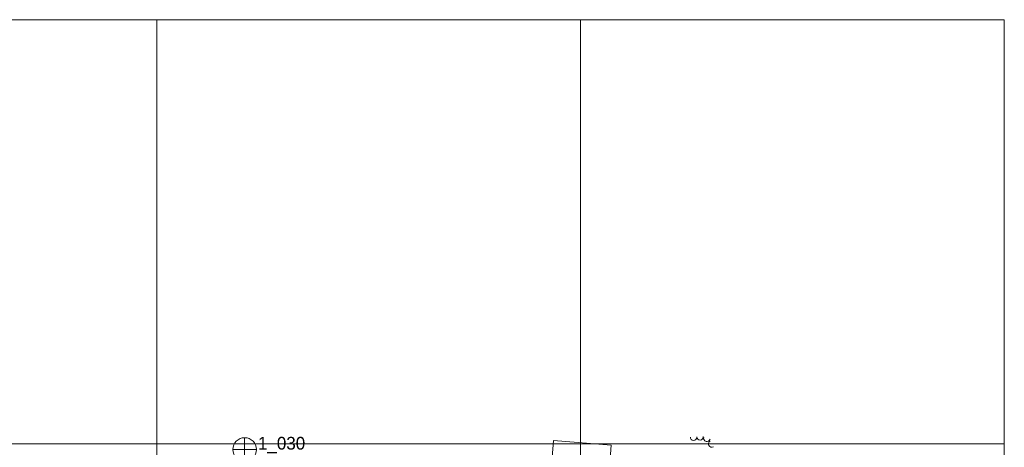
# Model space of a CAD drawing. Header units: feet. Extents: x 386655 to 388500, y 98988 to 100500.
# Tile 6 of 6: x 387338 to 388500, y 99996 to 100500. Entities that reach past the tile are written whole.
import ezdxf

# ---------------------------------------------------------------- set-up
doc = ezdxf.new("R2010")
doc.units = ezdxf.units.FT
doc.header["$MEASUREMENT"] = 0
doc.linetypes.add('DGN Style 3', pattern=[2.743664, 1.95976, -0.783904])
for name, color, linetype, lineweight in [('E_LAND_Vegetation', 21, 'Continuous', 0), ('E_MAP_GridLines', 151, 'Continuous', 0), ('E_MAP_Limits', 21, 'DGN Style 3', 0), ('E_MISCPROP_HvyLine', 241, 'Continuous', 13)]:
    doc.layers.add(name, color=color, linetype=linetype, lineweight=lineweight)
doc.styles.add('Style-IGR_FONT_0', font='IGR_FONT_0.shx')

# ---------------------------------------------------------------- blocks, each defined once
blk = doc.blocks.new('PHOTOC')
at = {"layer": 'E_MAP_Limits', "color": 73, "linetype": 'Continuous', "lineweight": 0}
for p, q in [((0.1, 14.1), (0.1, -13.8)), ((-13.8, 0), (14.1, 0))]:
    blk.add_line(p, q, dxfattribs=at)
blk.add_circle((0.2, 0), 14, dxfattribs=at)

msp = doc.modelspace()

# ---------------------------------------------------------------- linework, layer by layer
at = {"layer": 'E_LAND_Vegetation', "color": 93, "linetype": 'Continuous', "lineweight": 0}
for centre, start, end in [((388133.4, 100007.8), 178.4523, 358.437), ((388140.9, 100008.2), 183.3975, 3.3822), ((388149, 100006.5), 164.9345, 344.9192), ((388154.8, 99999.7), 119.6987, 299.6833)]:
    msp.add_arc(centre, 3.87, start, end, dxfattribs=at)
at = {"layer": 'E_MAP_GridLines', "color": 161, "linetype": 'Continuous', "lineweight": 0}
for p, q in [((387000, 100500), (388500, 100500)), ((387500, 99000), (387500, 100500)), ((388000, 99000), (388000, 100500)), ((388500, 99000), (388500, 100500)), ((387000, 100000), (388500, 100000))]:
    msp.add_line(p, q, dxfattribs=at)
at = {"layer": 'E_MISCPROP_HvyLine', "color": 241, "linetype": 'Continuous', "lineweight": 13, "flags": 128}
msp.add_lwpolyline([(387968, 100003.9), (387964.1, 99954), (387964.1, 99954), (387964.1, 99954), (388000.6, 99951.2), (388000.6, 99951.2), (388000.5, 99950.1), (388000.5, 99950.1), (388007.3, 99949.6), (388008.1, 99959.1), (388008.1, 99959.1), (388032.7, 99957.2), (388032.7, 99957.2), (388033.3, 99964.7), (388033.3, 99964.7), (388033.3, 99964.7), (388040, 99964.2), (388040.9, 99976.6), (388034.3, 99977.1), (388034.3, 99977.1), (388034.3, 99977.1), (388035.9, 99998.5), (387968, 100003.9)], close=True, dxfattribs=at)

# ---------------------------------------------------------------- block references
at = {"layer": 'E_MAP_Limits', "color": 73, "linetype": 'Continuous', "lineweight": 0}
msp.add_blockref('PHOTOC', (387603.3, 99993.1), dxfattribs=at)

# ---------------------------------------------------------------- texts
at = {"layer": 'E_MAP_Limits', "color": 73, "linetype": 'Continuous', "lineweight": 0, "style": 'Style-IGR_FONT_0'}
msp.add_text('1_030', height=15, dxfattribs=at).set_placement((387619.2, 99993.1))

doc.saveas('drawing.dxf')
